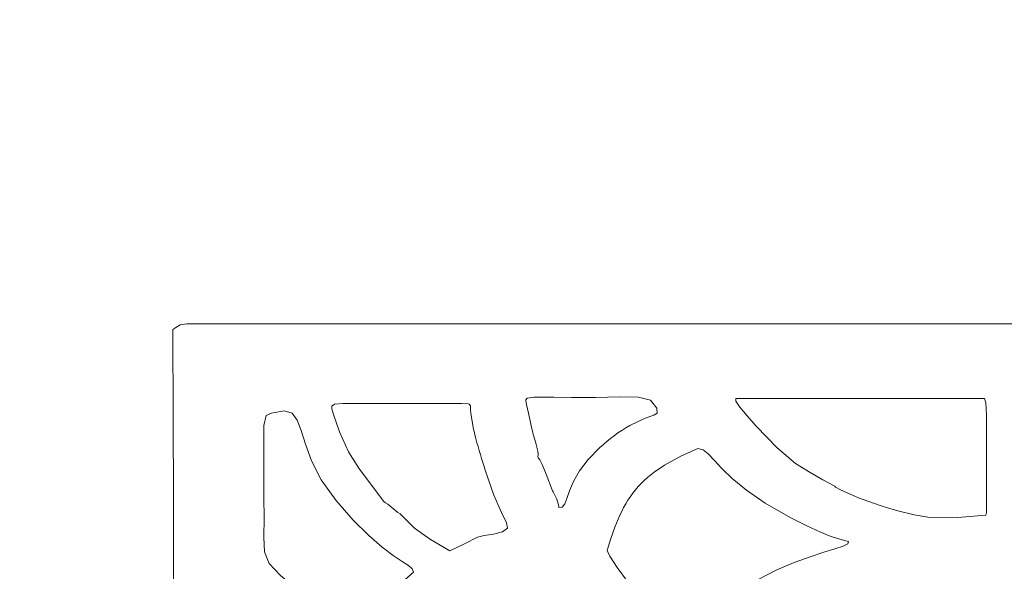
# Model space of a CAD drawing. Header units: millimetres. Extents: x -285 to 176, y -252 to 158.
# Tile 234 of 256: x 1.7 to 13.03, y 65.31 to 71.66. Entities that reach past the tile are written whole.
import ezdxf

# ---------------------------------------------------------------- set-up
doc = ezdxf.new("R2010")
doc.units = ezdxf.units.MM
doc.header["$MEASUREMENT"] = 0
doc.layers.add('Layer 1', color=7, linetype='Continuous')

msp = doc.modelspace()

# ---------------------------------------------------------------- linework, layer by layer
at = {"layer": 'Layer 1', "color": 1, "lineweight": 9}
msp.add_open_spline([(25.7509, 82.7633), (25.7509, 82.7633), (27.8852, 84.8976), (27.8852, 84.8976), (27.8852, 84.8976), (27.8852, 84.8976), (34.9583, 77.8244), (34.9583, 77.8244), (34.9583, 77.8244), (34.9583, 77.8244), (32.824, 75.6936), (32.824, 75.6936), (32.824, 75.6936), (32.824, 75.6936), (42.1833, 66.3344), (42.1833, 66.3344), (42.1833, 66.3344), (42.1833, 66.3344), (44.2505, 68.4017), (44.2505, 68.4017), (44.2505, 68.4017), (44.2505, 68.4017), (51.3202, 61.3285), (51.3202, 61.3285), (51.3202, 61.3285), (51.3202, 61.3285), (49.2529, 59.2613), (49.2529, 59.2613), (49.2529, 59.2613), (49.2529, 59.2613), (57.4973, 51.0203), (57.4973, 51.0203), (57.4973, 51.0203), (57.4973, 51.0203), (49.2918, 42.8147), (49.2918, 42.8147), (49.2918, 42.8147), (49.2918, 42.8147), (51.3202, 40.7828), (51.3202, 40.7828), (51.3202, 40.7828), (51.3202, 40.7828), (44.2505, 33.7096), (44.2505, 33.7096), (44.2505, 33.7096), (44.2505, 33.7096), (42.2185, 35.7416), (42.2185, 35.7416), (42.2185, 35.7416), (42.2185, 35.7416), (32.8593, 26.3824), (32.8593, 26.3824), (32.8593, 26.3824), (32.8593, 26.3824), (34.9583, 24.2869), (34.9583, 24.2869), (34.9583, 24.2869), (34.9583, 24.2869), (27.8852, 17.2137), (27.8852, 17.2137), (27.8852, 17.2137), (27.8852, 17.2137), (25.7897, 19.3127), (25.7897, 19.3127), (25.7897, 19.3127), (25.7897, 19.3127), (24.308, 17.831), (24.308, 17.831), (24.308, 17.831), (24.308, 17.831), (22.5017, 16.5505), (22.5017, 16.5505), (22.5017, 16.5505), (22.5017, 16.5505), (-21.5072, 16.5505), (-21.5072, 16.5505), (-21.5072, 16.5505), (-21.5072, 16.5505), (-21.8036, 16.5505), (-21.8036, 16.5505), (-21.8036, 16.5505), (-21.8036, 16.5505), (-51.2041, 16.5505), (-51.2041, 16.5505), (-51.2041, 16.5505), (-51.2041, 16.5505), (-51.2041, 27.7088), (-51.2041, 27.7088), (-51.2041, 27.7088), (-51.2041, 27.7088), (-54.0933, 27.7088), (-54.0933, 27.7088), (-54.0933, 27.7088), (-54.0933, 27.7088), (-54.0933, 43.0088), (-54.0933, 43.0088), (-54.0933, 43.0088), (-54.0933, 43.0088), (-51.2041, 43.0088), (-51.2041, 43.0088), (-51.2041, 43.0088), (-51.2041, 43.0088), (-51.2041, 59.0919), (-51.2041, 59.0919), (-51.2041, 59.0919), (-51.2041, 59.0919), (-54.0933, 59.0919), (-54.0933, 59.0919), (-54.0933, 59.0919), (-54.0933, 59.0919), (-54.0933, 74.3919), (-54.0933, 74.3919), (-54.0933, 74.3919), (-54.0933, 74.3919), (-51.2039, 74.3919), (-51.2039, 74.3919), (-51.2039, 74.3919), (-51.2039, 74.3919), (-51.2039, 85.5502), (-51.2039, 85.5502), (-51.2039, 85.5502), (-51.2039, 85.5502), (-21.5355, 85.5502), (-21.5355, 85.5502), (-21.5355, 85.5502), (-21.5355, 85.5502), (22.5017, 85.5502), (22.5017, 85.5502), (22.5017, 85.5502), (22.5017, 85.5502), (24.2127, 84.305), (24.2127, 84.305), (24.2127, 84.305), (24.2127, 84.305), (25.7509, 82.7633), (25.7509, 82.7633)], degree=3, knots=[0, 0, 0, 0, 0.0285714, 0.0285714, 0.0285714, 0.0285714, 0.0571429, 0.0571429, 0.0571429, 0.0571429, 0.0857143, 0.0857143, 0.0857143, 0.0857143, 0.1142857, 0.1142857, 0.1142857, 0.1142857, 0.1428571, 0.1428571, 0.1428571, 0.1428571, 0.1714286, 0.1714286, 0.1714286, 0.1714286, 0.2, 0.2, 0.2, 0.2, 0.2285714, 0.2285714, 0.2285714, 0.2285714, 0.2571429, 0.2571429, 0.2571429, 0.2571429, 0.2857143, 0.2857143, 0.2857143, 0.2857143, 0.3142857, 0.3142857, 0.3142857, 0.3142857, 0.3428571, 0.3428571, 0.3428571, 0.3428571, 0.3714286, 0.3714286, 0.3714286, 0.3714286, 0.4, 0.4, 0.4, 0.4, 0.4285714, 0.4285714, 0.4285714, 0.4285714, 0.4571429, 0.4571429, 0.4571429, 0.4571429, 0.4857143, 0.4857143, 0.4857143, 0.4857143, 0.5142857, 0.5142857, 0.5142857, 0.5142857, 0.5428571, 0.5428571, 0.5428571, 0.5428571, 0.5714286, 0.5714286, 0.5714286, 0.5714286, 0.6, 0.6, 0.6, 0.6, 0.6285714, 0.6285714, 0.6285714, 0.6285714, 0.6571429, 0.6571429, 0.6571429, 0.6571429, 0.6857143, 0.6857143, 0.6857143, 0.6857143, 0.7142857, 0.7142857, 0.7142857, 0.7142857, 0.7428571, 0.7428571, 0.7428571, 0.7428571, 0.7714286, 0.7714286, 0.7714286, 0.7714286, 0.8, 0.8, 0.8, 0.8, 0.8285714, 0.8285714, 0.8285714, 0.8285714, 0.8571429, 0.8571429, 0.8571429, 0.8571429, 0.8857143, 0.8857143, 0.8857143, 0.8857143, 0.9142857, 0.9142857, 0.9142857, 0.9142857, 0.9428571, 0.9428571, 0.9428571, 0.9428571, 1, 1, 1, 1], dxfattribs=at)
at = {"layer": 'Layer 1', "color": 3, "lineweight": 9}
for points, knots in [([(3.8364, 68.1618), (3.8364, 68.1618), (3.72, 68.1636), (3.72, 68.1636), (3.72, 68.1636), (3.72, 68.1636), (3.6248, 68.1631), (3.6248, 68.1631), (3.6248, 68.1631), (3.6248, 68.1631), (3.5507, 68.1514), (3.5507, 68.1514), (3.5507, 68.1514), (3.5507, 68.1514), (3.4977, 68.1195), (3.4977, 68.1195), (3.4977, 68.1195), (3.4977, 68.1195), (3.4659, 68.0983), (3.4659, 68.0983), (3.4659, 68.0983), (3.4659, 68.0983), (3.4685, 67.0839), (3.4685, 67.0839), (3.4685, 67.0839), (3.4685, 67.0839), (3.4711, 66.1348), (3.4711, 66.1348), (3.4711, 66.1348), (3.4711, 66.1348), (3.4735, 65.251), (3.4735, 65.251), (3.4735, 65.251), (3.4735, 65.251), (3.4759, 64.4325), (3.4759, 64.4325), (3.4759, 64.4325), (3.4759, 64.4325), (3.4782, 63.6794), (3.4782, 63.6794), (3.4782, 63.6794), (3.4782, 63.6794), (3.4804, 62.9917), (3.4804, 62.9917), (3.4804, 62.9917), (3.4804, 62.9917), (3.4825, 62.3693), (3.4825, 62.3693), (3.4825, 62.3693), (3.4825, 62.3693), (3.4845, 61.8122), (3.4845, 61.8122), (3.4845, 61.8122), (3.4845, 61.8122), (3.4864, 61.3205), (3.4864, 61.3205), (3.4864, 61.3205), (3.4864, 61.3205), (3.4883, 60.8942), (3.4883, 60.8942), (3.4883, 60.8942), (3.4883, 60.8942), (3.4901, 60.5333), (3.4901, 60.5333), (3.4901, 60.5333), (3.4901, 60.5333), (3.4918, 60.2377), (3.4918, 60.2377), (3.4918, 60.2377), (3.4918, 60.2377), (3.4934, 60.0075), (3.4934, 60.0075), (3.4934, 60.0075), (3.4934, 60.0075), (3.4949, 59.8427), (3.4949, 59.8427), (3.4949, 59.8427), (3.4949, 59.8427), (3.4964, 59.7433), (3.4964, 59.7433), (3.4964, 59.7433), (3.4964, 59.7433), (3.4977, 59.7092), (3.4977, 59.7092), (3.4977, 59.7092), (3.4977, 59.7092), (3.5295, 59.6775), (3.5295, 59.6775), (3.5295, 59.6775), (3.5295, 59.6775), (14.1022, 59.6775), (14.1022, 59.6775), (14.1022, 59.6775), (14.1022, 59.6775), (14.1538, 59.6843), (14.1538, 59.6843), (14.1538, 59.6843), (14.1538, 59.6843), (14.2216, 59.69), (14.2216, 59.69), (14.2216, 59.69), (14.2216, 59.69), (14.3283, 59.6948), (14.3283, 59.6948), (14.3283, 59.6948), (14.3283, 59.6948), (14.4963, 59.6988), (14.4963, 59.6988), (14.4963, 59.6988), (14.4963, 59.6988), (14.6104, 59.7005), (14.6104, 59.7005), (14.6104, 59.7005), (14.6104, 59.7005), (14.7483, 59.7021), (14.7483, 59.7021), (14.7483, 59.7021), (14.7483, 59.7021), (14.9128, 59.7034), (14.9128, 59.7034), (14.9128, 59.7034), (14.9128, 59.7034), (15.1068, 59.7046), (15.1068, 59.7046), (15.1068, 59.7046), (15.1068, 59.7046), (15.333, 59.7056), (15.333, 59.7056), (15.333, 59.7056), (15.333, 59.7056), (15.5943, 59.7065), (15.5943, 59.7065), (15.5943, 59.7065), (15.5943, 59.7065), (15.8935, 59.7073), (15.8935, 59.7073), (15.8935, 59.7073), (15.8935, 59.7073), (16.2334, 59.7079), (16.2334, 59.7079), (16.2334, 59.7079), (16.2334, 59.7079), (16.6169, 59.7084), (16.6169, 59.7084), (16.6169, 59.7084), (16.6169, 59.7084), (17.0468, 59.7089), (17.0468, 59.7089), (17.0468, 59.7089), (17.0468, 59.7089), (17.5258, 59.7092), (17.5258, 59.7092), (17.5258, 59.7092), (17.5258, 59.7092), (18.0568, 59.7094), (18.0568, 59.7094), (18.0568, 59.7094), (18.0568, 59.7094), (18.6426, 59.7096), (18.6426, 59.7096), (18.6426, 59.7096), (18.6426, 59.7096), (19.2861, 59.7097), (19.2861, 59.7097), (19.2861, 59.7097), (19.2861, 59.7097), (19.9901, 59.7097), (19.9901, 59.7097), (19.9901, 59.7097), (19.9901, 59.7097), (20.7573, 59.7097), (20.7573, 59.7097), (20.7573, 59.7097), (20.7573, 59.7097), (21.5906, 59.7097), (21.5906, 59.7097), (21.5906, 59.7097), (21.5906, 59.7097), (22.4929, 59.7096), (22.4929, 59.7096), (22.4929, 59.7096), (22.4929, 59.7096), (23.4668, 59.7095), (23.4668, 59.7095), (23.4668, 59.7095), (23.4668, 59.7095), (24.5154, 59.7095), (24.5154, 59.7095), (24.5154, 59.7095), (24.5154, 59.7095), (25.6413, 59.7094), (25.6413, 59.7094), (25.6413, 59.7094), (25.6413, 59.7094), (26.8474, 59.7093), (26.8474, 59.7093), (26.8474, 59.7093), (26.8474, 59.7093), (28.1366, 59.7092), (28.1366, 59.7092), (28.1366, 59.7092), (28.1366, 59.7092), (29.5115, 59.7092), (29.5115, 59.7092), (29.5115, 59.7092), (29.5115, 59.7092), (29.8546, 59.7103), (29.8546, 59.7103), (29.8546, 59.7103), (29.8546, 59.7103), (30.2528, 59.7175), (30.2528, 59.7175), (30.2528, 59.7175), (30.2528, 59.7175), (30.7007, 59.7364), (30.7007, 59.7364), (30.7007, 59.7364), (30.7007, 59.7364), (31.1925, 59.7727), (31.1925, 59.7727), (31.1925, 59.7727), (31.1925, 59.7727), (31.7227, 59.8322), (31.7227, 59.8322), (31.7227, 59.8322), (31.7227, 59.8322), (32.2857, 59.9206), (32.2857, 59.9206), (32.2857, 59.9206), (32.2857, 59.9206), (32.8758, 60.0435), (32.8758, 60.0435), (32.8758, 60.0435), (32.8758, 60.0435), (33.4873, 60.2067), (33.4873, 60.2067), (33.4873, 60.2067), (33.4873, 60.2067), (33.7741, 60.2997), (33.7741, 60.2997), (33.7741, 60.2997), (33.7741, 60.2997), (34.1084, 60.4215), (34.1084, 60.4215), (34.1084, 60.4215), (34.1084, 60.4215), (34.4786, 60.5705), (34.4786, 60.5705), (34.4786, 60.5705), (34.4786, 60.5705), (34.8733, 60.7451), (34.8733, 60.7451), (34.8733, 60.7451), (34.8733, 60.7451), (35.6905, 61.1646), (35.6905, 61.1646), (35.6905, 61.1646), (35.6905, 61.1646), (36.4683, 61.6671), (36.4683, 61.6671), (36.4683, 61.6671), (36.8846, 61.9877), (37.2772, 62.3379), (37.6431, 62.7149), (37.6431, 62.7149), (37.6431, 62.7149), (37.9879, 63.0909), (37.9879, 63.0909), (37.9879, 63.0909), (37.9879, 63.0909), (38.2979, 63.4795), (38.2979, 63.4795), (38.2979, 63.4795), (38.2979, 63.4795), (38.4229, 63.6544), (38.4229, 63.6544), (38.4229, 63.6544), (38.4229, 63.6544), (38.5187, 63.8033), (38.5187, 63.8033), (38.5187, 63.8033), (38.5187, 63.8033), (38.5785, 63.9167), (38.5785, 63.9167), (38.5785, 63.9167), (38.5785, 63.9167), (38.5955, 63.9849), (38.5955, 63.9849), (38.5955, 63.9849), (38.5955, 63.9849), (38.5715, 64.0229), (38.5715, 64.0229), (38.5715, 64.0229), (38.5715, 64.0229), (38.5107, 64.1061), (38.5107, 64.1061), (38.5107, 64.1061), (38.5107, 64.1061), (38.4219, 64.2236), (38.4219, 64.2236), (38.4219, 64.2236), (38.4219, 64.2236), (38.3138, 64.3646), (38.3138, 64.3646), (38.3138, 64.3646), (38.3138, 64.3646), (38.0752, 64.674), (38.0752, 64.674), (38.0752, 64.674), (38.0752, 64.674), (37.8653, 64.948), (37.8653, 64.948), (37.8653, 64.948), (37.8653, 64.948), (37.8448, 64.971), (37.8448, 64.971), (37.8448, 64.971), (37.8448, 64.971), (37.7911, 65.0305), (37.7911, 65.0305), (37.7911, 65.0305), (37.7911, 65.0305), (37.708, 65.1198), (37.708, 65.1198), (37.708, 65.1198), (37.708, 65.1198), (37.5994, 65.2324), (37.5994, 65.2324), (37.5994, 65.2324), (37.5994, 65.2324), (37.3211, 65.5011), (37.3211, 65.5011), (37.3211, 65.5011), (37.3211, 65.5011), (36.9869, 65.7841), (36.9869, 65.7841), (36.9869, 65.7841), (36.9869, 65.7841), (36.9702, 65.8039), (36.9702, 65.8039), (36.9702, 65.8039), (36.9702, 65.8039), (36.9209, 65.8579), (36.9209, 65.8579), (36.9209, 65.8579), (36.9209, 65.8579), (36.821, 65.95), (36.821, 65.95), (36.821, 65.95), (36.821, 65.95), (36.6522, 66.0839), (36.6522, 66.0839), (36.6522, 66.0839), (36.6522, 66.0839), (36.5363, 66.1678), (36.5363, 66.1678), (36.5363, 66.1678), (36.5363, 66.1678), (36.3963, 66.2635), (36.3963, 66.2635), (36.3963, 66.2635), (36.3963, 66.2635), (36.2299, 66.3716), (36.2299, 66.3716), (36.2299, 66.3716), (36.2299, 66.3716), (36.0349, 66.4925), (36.0349, 66.4925), (36.0349, 66.4925), (36.0349, 66.4925), (35.809, 66.6267), (35.809, 66.6267), (35.809, 66.6267), (35.809, 66.6267), (35.55, 66.7747), (35.55, 66.7747), (35.55, 66.7747), (35.55, 66.7747), (35.2555, 66.937), (35.2555, 66.937), (35.2555, 66.937), (35.2555, 66.937), (34.9232, 67.114), (34.9232, 67.114), (34.9232, 67.114), (34.9232, 67.114), (34.6914, 67.2236), (34.6914, 67.2236), (34.6914, 67.2236), (34.6914, 67.2236), (34.389, 67.3462), (34.389, 67.3462), (34.389, 67.3462), (34.389, 67.3462), (34.0379, 67.4745), (34.0379, 67.4745), (34.0379, 67.4745), (34.0379, 67.4745), (33.6602, 67.6009), (33.6602, 67.6009), (33.6602, 67.6009), (33.6602, 67.6009), (33.2779, 67.718), (33.2779, 67.718), (33.2779, 67.718), (33.2779, 67.718), (32.913, 67.8185), (32.913, 67.8185), (32.913, 67.8185), (32.913, 67.8185), (32.5874, 67.8948), (32.5874, 67.8948), (32.5874, 67.8948), (32.5874, 67.8948), (32.3231, 67.9395), (32.3231, 67.9395), (32.3231, 67.9395), (32.3231, 67.9395), (32.1374, 67.9636), (32.1374, 67.9636), (32.1374, 67.9636), (32.1374, 67.9636), (31.9853, 67.9866), (31.9853, 67.9866), (31.9853, 67.9866), (31.9853, 67.9866), (31.8592, 68.0085), (31.8592, 68.0085), (31.8592, 68.0085), (31.8592, 68.0085), (31.7517, 68.0293), (31.7517, 68.0293), (31.7517, 68.0293), (31.7517, 68.0293), (31.5618, 68.0672), (31.5618, 68.0672), (31.5618, 68.0672), (31.5618, 68.0672), (31.3552, 68.0996), (31.3552, 68.0996), (31.3552, 68.0996), (31.3552, 68.0996), (31.2268, 68.1136), (31.2268, 68.1136), (31.2268, 68.1136), (31.2268, 68.1136), (31.0714, 68.1259), (31.0714, 68.1259), (31.0714, 68.1259), (31.0714, 68.1259), (30.8816, 68.1365), (30.8816, 68.1365), (30.8816, 68.1365), (30.8816, 68.1365), (30.6499, 68.1454), (30.6499, 68.1454), (30.6499, 68.1454), (30.6499, 68.1454), (30.3686, 68.1525), (30.3686, 68.1525), (30.3686, 68.1525), (30.3686, 68.1525), (30.0301, 68.1576), (30.0301, 68.1576), (30.0301, 68.1576), (30.0301, 68.1576), (29.6271, 68.1607), (29.6271, 68.1607), (29.6271, 68.1607), (29.6271, 68.1607), (29.1517, 68.1618), (29.1517, 68.1618), (29.1517, 68.1618), (29.1517, 68.1618), (3.8364, 68.1618), (3.8364, 68.1618)], [0, 0, 0, 0, 0.0083333, 0.0083333, 0.0083333, 0.0083333, 0.0166667, 0.0166667, 0.0166667, 0.0166667, 0.025, 0.025, 0.025, 0.025, 0.0333333, 0.0333333, 0.0333333, 0.0333333, 0.0416667, 0.0416667, 0.0416667, 0.0416667, 0.05, 0.05, 0.05, 0.05, 0.0583333, 0.0583333, 0.0583333, 0.0583333, 0.0666667, 0.0666667, 0.0666667, 0.0666667, 0.075, 0.075, 0.075, 0.075, 0.0833333, 0.0833333, 0.0833333, 0.0833333, 0.0916667, 0.0916667, 0.0916667, 0.0916667, 0.1, 0.1, 0.1, 0.1, 0.1083333, 0.1083333, 0.1083333, 0.1083333, 0.1166667, 0.1166667, 0.1166667, 0.1166667, 0.125, 0.125, 0.125, 0.125, 0.1333333, 0.1333333, 0.1333333, 0.1333333, 0.1416667, 0.1416667, 0.1416667, 0.1416667, 0.15, 0.15, 0.15, 0.15, 0.1583333, 0.1583333, 0.1583333, 0.1583333, 0.1666667, 0.1666667, 0.1666667, 0.1666667, 0.175, 0.175, 0.175, 0.175, 0.1833333, 0.1833333, 0.1833333, 0.1833333, 0.1916667, 0.1916667, 0.1916667, 0.1916667, 0.2, 0.2, 0.2, 0.2, 0.2083333, 0.2083333, 0.2083333, 0.2083333, 0.2166667, 0.2166667, 0.2166667, 0.2166667, 0.225, 0.225, 0.225, 0.225, 0.2333333, 0.2333333, 0.2333333, 0.2333333, 0.2416667, 0.2416667, 0.2416667, 0.2416667, 0.25, 0.25, 0.25, 0.25, 0.2583333, 0.2583333, 0.2583333, 0.2583333, 0.2666667, 0.2666667, 0.2666667, 0.2666667, 0.275, 0.275, 0.275, 0.275, 0.2833333, 0.2833333, 0.2833333, 0.2833333, 0.2916667, 0.2916667, 0.2916667, 0.2916667, 0.3, 0.3, 0.3, 0.3, 0.3083333, 0.3083333, 0.3083333, 0.3083333, 0.3166667, 0.3166667, 0.3166667, 0.3166667, 0.325, 0.325, 0.325, 0.325, 0.3333333, 0.3333333, 0.3333333, 0.3333333, 0.3416667, 0.3416667, 0.3416667, 0.3416667, 0.35, 0.35, 0.35, 0.35, 0.3583333, 0.3583333, 0.3583333, 0.3583333, 0.3666667, 0.3666667, 0.3666667, 0.3666667, 0.375, 0.375, 0.375, 0.375, 0.3833333, 0.3833333, 0.3833333, 0.3833333, 0.3916667, 0.3916667, 0.3916667, 0.3916667, 0.4, 0.4, 0.4, 0.4, 0.4083333, 0.4083333, 0.4083333, 0.4083333, 0.4166667, 0.4166667, 0.4166667, 0.4166667, 0.425, 0.425, 0.425, 0.425, 0.4333333, 0.4333333, 0.4333333, 0.4333333, 0.4416667, 0.4416667, 0.4416667, 0.4416667, 0.45, 0.45, 0.45, 0.45, 0.4583333, 0.4583333, 0.4583333, 0.4583333, 0.4666667, 0.4666667, 0.4666667, 0.4666667, 0.475, 0.475, 0.475, 0.475, 0.4833333, 0.4833333, 0.4833333, 0.4833333, 0.4916667, 0.4916667, 0.4916667, 0.4916667, 0.5, 0.5, 0.5, 0.5, 0.5083333, 0.5083333, 0.5083333, 0.5083333, 0.5166667, 0.5166667, 0.5166667, 0.5166667, 0.525, 0.525, 0.525, 0.525, 0.5333333, 0.5333333, 0.5333333, 0.5333333, 0.5416667, 0.5416667, 0.5416667, 0.5416667, 0.55, 0.55, 0.55, 0.55, 0.5583333, 0.5583333, 0.5583333, 0.5583333, 0.5666667, 0.5666667, 0.5666667, 0.5666667, 0.575, 0.575, 0.575, 0.575, 0.5833333, 0.5833333, 0.5833333, 0.5833333, 0.5916667, 0.5916667, 0.5916667, 0.5916667, 0.6, 0.6, 0.6, 0.6, 0.6083333, 0.6083333, 0.6083333, 0.6083333, 0.6166667, 0.6166667, 0.6166667, 0.6166667, 0.625, 0.625, 0.625, 0.625, 0.6333333, 0.6333333, 0.6333333, 0.6333333, 0.6416667, 0.6416667, 0.6416667, 0.6416667, 0.65, 0.65, 0.65, 0.65, 0.6583333, 0.6583333, 0.6583333, 0.6583333, 0.6666667, 0.6666667, 0.6666667, 0.6666667, 0.675, 0.675, 0.675, 0.675, 0.6833333, 0.6833333, 0.6833333, 0.6833333, 0.6916667, 0.6916667, 0.6916667, 0.6916667, 0.7, 0.7, 0.7, 0.7, 0.7083333, 0.7083333, 0.7083333, 0.7083333, 0.7166667, 0.7166667, 0.7166667, 0.7166667, 0.725, 0.725, 0.725, 0.725, 0.7333333, 0.7333333, 0.7333333, 0.7333333, 0.7416667, 0.7416667, 0.7416667, 0.7416667, 0.75, 0.75, 0.75, 0.75, 0.7583333, 0.7583333, 0.7583333, 0.7583333, 0.7666667, 0.7666667, 0.7666667, 0.7666667, 0.775, 0.775, 0.775, 0.775, 0.7833333, 0.7833333, 0.7833333, 0.7833333, 0.7916667, 0.7916667, 0.7916667, 0.7916667, 0.8, 0.8, 0.8, 0.8, 0.8083333, 0.8083333, 0.8083333, 0.8083333, 0.8166667, 0.8166667, 0.8166667, 0.8166667, 0.825, 0.825, 0.825, 0.825, 0.8333333, 0.8333333, 0.8333333, 0.8333333, 0.8416667, 0.8416667, 0.8416667, 0.8416667, 0.85, 0.85, 0.85, 0.85, 0.8583333, 0.8583333, 0.8583333, 0.8583333, 0.8666667, 0.8666667, 0.8666667, 0.8666667, 0.875, 0.875, 0.875, 0.875, 0.8833333, 0.8833333, 0.8833333, 0.8833333, 0.8916667, 0.8916667, 0.8916667, 0.8916667, 0.9, 0.9, 0.9, 0.9, 0.9083333, 0.9083333, 0.9083333, 0.9083333, 0.9166667, 0.9166667, 0.9166667, 0.9166667, 0.925, 0.925, 0.925, 0.925, 0.9333333, 0.9333333, 0.9333333, 0.9333333, 0.9416667, 0.9416667, 0.9416667, 0.9416667, 0.95, 0.95, 0.95, 0.95, 0.9583333, 0.9583333, 0.9583333, 0.9583333, 0.9666667, 0.9666667, 0.9666667, 0.9666667, 0.975, 0.975, 0.975, 0.975, 0.9833333, 0.9833333, 0.9833333, 0.9833333, 1, 1, 1, 1]), ([(7.5264, 67.2869), (7.5264, 67.2869), (7.5266, 67.2762), (7.5266, 67.2762), (7.5266, 67.2762), (7.5266, 67.2762), (7.5353, 67.2331), (7.5353, 67.2331), (7.5353, 67.2331), (7.5353, 67.2331), (7.5572, 67.1331), (7.5572, 67.1331), (7.5572, 67.1331), (7.5572, 67.1331), (7.597, 66.9517), (7.597, 66.9517), (7.597, 66.9517), (7.6104, 66.896), (7.6257, 66.8407), (7.6429, 66.786), (7.6429, 66.786), (7.6429, 66.786), (7.6661, 66.6946), (7.6661, 66.6946), (7.6661, 66.6946), (7.6661, 66.6946), (7.6698, 66.6528), (7.6698, 66.6528), (7.6698, 66.6528), (7.6698, 66.6528), (7.6662, 66.6361), (7.6662, 66.6361), (7.6662, 66.6361), (7.6662, 66.6361), (7.6676, 66.6202), (7.6676, 66.6202), (7.6676, 66.6202), (7.6676, 66.6202), (7.6721, 66.6167), (7.6721, 66.6167), (7.6721, 66.6167), (7.6721, 66.6167), (7.6874, 66.5977), (7.6874, 66.5977), (7.6874, 66.5977), (7.6874, 66.5977), (7.7167, 66.5423), (7.7167, 66.5423), (7.7167, 66.5423), (7.7167, 66.5423), (7.7629, 66.4296), (7.7629, 66.4296), (7.7629, 66.4296), (7.7629, 66.4296), (7.8334, 66.2392), (7.8334, 66.2392), (7.8334, 66.2392), (7.8334, 66.2392), (7.8409, 66.2286), (7.8409, 66.2286), (7.8409, 66.2286), (7.8409, 66.2286), (7.8827, 66.1439), (7.8827, 66.1439), (7.8827, 66.1439), (7.8827, 66.1439), (7.9084, 66.0632), (7.9084, 66.0632), (7.9084, 66.0632), (7.9084, 66.0632), (7.9075, 66.0486), (7.9075, 66.0486), (7.9075, 66.0486), (7.9075, 66.0486), (7.9468, 66.052), (7.9468, 66.052), (7.9468, 66.052), (7.9468, 66.052), (7.9749, 66.0882), (7.9749, 66.0882), (7.9749, 66.0882), (7.9749, 66.0882), (8.0004, 66.1525), (8.0004, 66.1525), (8.0004, 66.1525), (8.0004, 66.1525), (8.0314, 66.2405), (8.0314, 66.2405), (8.0314, 66.2405), (8.0314, 66.2405), (8.0766, 66.3474), (8.0766, 66.3474), (8.0766, 66.3474), (8.0766, 66.3474), (8.1441, 66.4688), (8.1441, 66.4688), (8.1441, 66.4688), (8.1441, 66.4688), (8.2426, 66.6001), (8.2426, 66.6001), (8.2426, 66.6001), (8.2426, 66.6001), (8.3802, 66.7366), (8.3802, 66.7366), (8.3802, 66.7366), (8.4838, 66.8346), (8.5987, 66.9199), (8.7224, 66.9906), (8.7224, 66.9906), (8.7224, 66.9906), (8.8989, 67.0756), (8.8989, 67.0756), (8.8989, 67.0756), (8.8989, 67.0756), (8.9993, 67.1096), (8.9993, 67.1096), (8.9993, 67.1096), (8.9993, 67.1096), (9.0389, 67.1344), (9.0389, 67.1344), (9.0389, 67.1344), (9.0389, 67.1344), (9.0328, 67.1917), (9.0328, 67.1917), (9.0328, 67.1917), (9.0328, 67.1917), (8.9623, 67.2839), (8.9623, 67.2839), (8.9623, 67.2839), (8.9623, 67.2839), (8.8229, 67.3182), (8.8229, 67.3182), (8.8229, 67.3182), (8.8229, 67.3182), (8.6122, 67.3201), (8.6122, 67.3201), (8.6122, 67.3201), (8.6122, 67.3201), (8.3272, 67.3151), (8.3272, 67.3151), (8.3272, 67.3151), (8.3272, 67.3151), (8.0518, 67.3155), (8.0518, 67.3155), (8.0518, 67.3155), (8.0518, 67.3155), (7.8499, 67.3162), (7.8499, 67.3162), (7.8499, 67.3162), (7.8499, 67.3162), (7.7099, 67.3164), (7.7099, 67.3164), (7.7099, 67.3164), (7.7099, 67.3164), (7.6199, 67.3156), (7.6199, 67.3156), (7.6199, 67.3156), (7.6199, 67.3156), (7.5434, 67.3077), (7.5434, 67.3077), (7.5434, 67.3077), (7.5434, 67.3077), (7.5264, 67.2869), (7.5264, 67.2869)], [0, 0, 0, 0, 0.0238095, 0.0238095, 0.0238095, 0.0238095, 0.047619, 0.047619, 0.047619, 0.047619, 0.0714286, 0.0714286, 0.0714286, 0.0714286, 0.0952381, 0.0952381, 0.0952381, 0.0952381, 0.1190476, 0.1190476, 0.1190476, 0.1190476, 0.1428571, 0.1428571, 0.1428571, 0.1428571, 0.1666667, 0.1666667, 0.1666667, 0.1666667, 0.1904762, 0.1904762, 0.1904762, 0.1904762, 0.2142857, 0.2142857, 0.2142857, 0.2142857, 0.2380952, 0.2380952, 0.2380952, 0.2380952, 0.2619048, 0.2619048, 0.2619048, 0.2619048, 0.2857143, 0.2857143, 0.2857143, 0.2857143, 0.3095238, 0.3095238, 0.3095238, 0.3095238, 0.3333333, 0.3333333, 0.3333333, 0.3333333, 0.3571429, 0.3571429, 0.3571429, 0.3571429, 0.3809524, 0.3809524, 0.3809524, 0.3809524, 0.4047619, 0.4047619, 0.4047619, 0.4047619, 0.4285714, 0.4285714, 0.4285714, 0.4285714, 0.452381, 0.452381, 0.452381, 0.452381, 0.4761905, 0.4761905, 0.4761905, 0.4761905, 0.5, 0.5, 0.5, 0.5, 0.5238095, 0.5238095, 0.5238095, 0.5238095, 0.547619, 0.547619, 0.547619, 0.547619, 0.5714286, 0.5714286, 0.5714286, 0.5714286, 0.5952381, 0.5952381, 0.5952381, 0.5952381, 0.6190476, 0.6190476, 0.6190476, 0.6190476, 0.6428571, 0.6428571, 0.6428571, 0.6428571, 0.6666667, 0.6666667, 0.6666667, 0.6666667, 0.6904762, 0.6904762, 0.6904762, 0.6904762, 0.7142857, 0.7142857, 0.7142857, 0.7142857, 0.7380952, 0.7380952, 0.7380952, 0.7380952, 0.7619048, 0.7619048, 0.7619048, 0.7619048, 0.7857143, 0.7857143, 0.7857143, 0.7857143, 0.8095238, 0.8095238, 0.8095238, 0.8095238, 0.8333333, 0.8333333, 0.8333333, 0.8333333, 0.8571429, 0.8571429, 0.8571429, 0.8571429, 0.8809524, 0.8809524, 0.8809524, 0.8809524, 0.9047619, 0.9047619, 0.9047619, 0.9047619, 0.9285714, 0.9285714, 0.9285714, 0.9285714, 0.952381, 0.952381, 0.952381, 0.952381, 1, 1, 1, 1]), ([(5.2933, 67.2128), (5.2933, 67.2128), (5.2961, 67.184), (5.2961, 67.184), (5.2961, 67.184), (5.2961, 67.184), (5.3136, 67.1194), (5.3136, 67.1194), (5.3136, 67.1194), (5.3136, 67.1194), (5.3435, 67.0283), (5.3435, 67.0283), (5.3435, 67.0283), (5.3435, 67.0283), (5.3837, 66.92), (5.3837, 66.92), (5.3837, 66.92), (5.3837, 66.92), (5.4863, 66.689), (5.4863, 66.689), (5.4863, 66.689), (5.4863, 66.689), (5.6038, 66.5002), (5.6038, 66.5002), (5.6038, 66.5002), (5.6038, 66.5002), (5.8895, 66.1192), (5.8895, 66.1192), (5.8895, 66.1192), (5.9221, 66.0969), (5.9539, 66.0734), (5.9847, 66.0487), (5.9847, 66.0487), (6.0134, 66.0202), (6.0454, 65.9954), (6.0801, 65.9746), (6.0801, 65.9746), (6.0801, 65.9746), (6.0821, 65.9735), (6.0821, 65.9735), (6.0821, 65.9735), (6.0821, 65.9735), (6.0968, 65.9578), (6.0968, 65.9578), (6.0968, 65.9578), (6.0968, 65.9578), (6.1445, 65.9091), (6.1445, 65.9091), (6.1445, 65.9091), (6.1445, 65.9091), (6.2458, 65.8088), (6.2458, 65.8088), (6.2458, 65.8088), (6.2458, 65.8088), (6.4315, 65.6769), (6.4315, 65.6769), (6.4315, 65.6769), (6.4315, 65.6769), (6.6515, 65.5477), (6.6515, 65.5477), (6.6515, 65.5477), (6.6515, 65.5477), (6.8209, 65.6271), (6.8209, 65.6271), (6.8209, 65.6271), (6.8209, 65.6271), (6.969, 65.7065), (6.969, 65.7065), (6.969, 65.7065), (6.969, 65.7065), (7.0484, 65.7235), (7.0484, 65.7235), (7.0484, 65.7235), (7.0484, 65.7235), (7.1565, 65.7418), (7.1565, 65.7418), (7.1565, 65.7418), (7.1565, 65.7418), (7.2573, 65.768), (7.2573, 65.768), (7.2573, 65.768), (7.2573, 65.768), (7.3148, 65.8088), (7.3148, 65.8088), (7.3148, 65.8088), (7.3148, 65.8088), (7.3039, 65.8688), (7.3039, 65.8688), (7.3039, 65.8688), (7.3039, 65.8688), (7.246, 65.99), (7.246, 65.99), (7.246, 65.99), (7.246, 65.99), (7.159, 66.1873), (7.159, 66.1873), (7.159, 66.1873), (7.159, 66.1873), (7.0607, 66.4755), (7.0607, 66.4755), (7.0607, 66.4755), (7.0225, 66.5961), (6.986, 66.7172), (6.9514, 66.8389), (6.9514, 66.8389), (6.9514, 66.8389), (6.9223, 66.9682), (6.9223, 66.9682), (6.9223, 66.9682), (6.9223, 66.9682), (6.9046, 67.0634), (6.9046, 67.0634), (6.9046, 67.0634), (6.9046, 67.0634), (6.8952, 67.1303), (6.8952, 67.1303), (6.8952, 67.1303), (6.8952, 67.1303), (6.8915, 67.1745), (6.8915, 67.1745), (6.8915, 67.1745), (6.8915, 67.1745), (6.8889, 67.2174), (6.8889, 67.2174), (6.8889, 67.2174), (6.8889, 67.2174), (6.8738, 67.2375), (6.8738, 67.2375), (6.8738, 67.2375), (6.8738, 67.2375), (6.8617, 67.2416), (6.8617, 67.2416), (6.8617, 67.2416), (6.8617, 67.2416), (6.7851, 67.2437), (6.7851, 67.2437), (6.7851, 67.2437), (6.7851, 67.2437), (6.6938, 67.2442), (6.6938, 67.2442), (6.6938, 67.2442), (6.6938, 67.2442), (6.5518, 67.2445), (6.5518, 67.2445), (6.5518, 67.2445), (6.5518, 67.2445), (6.3475, 67.2446), (6.3475, 67.2446), (6.3475, 67.2446), (6.3475, 67.2446), (6.0694, 67.2446), (6.0694, 67.2446), (6.0694, 67.2446), (6.0694, 67.2446), (5.8296, 67.245), (5.8296, 67.245), (5.8296, 67.245), (5.8296, 67.245), (5.647, 67.2456), (5.647, 67.2456), (5.647, 67.2456), (5.647, 67.2456), (5.5135, 67.2457), (5.5135, 67.2457), (5.5135, 67.2457), (5.5135, 67.2457), (5.4208, 67.2446), (5.4208, 67.2446), (5.4208, 67.2446), (5.4208, 67.2446), (5.3248, 67.2357), (5.3248, 67.2357), (5.3248, 67.2357), (5.3248, 67.2357), (5.2933, 67.2128), (5.2933, 67.2128)], [0, 0, 0, 0, 0.0222222, 0.0222222, 0.0222222, 0.0222222, 0.0444444, 0.0444444, 0.0444444, 0.0444444, 0.0666667, 0.0666667, 0.0666667, 0.0666667, 0.0888889, 0.0888889, 0.0888889, 0.0888889, 0.1111111, 0.1111111, 0.1111111, 0.1111111, 0.1333333, 0.1333333, 0.1333333, 0.1333333, 0.1555556, 0.1555556, 0.1555556, 0.1555556, 0.1777778, 0.1777778, 0.1777778, 0.1777778, 0.2, 0.2, 0.2, 0.2, 0.2222222, 0.2222222, 0.2222222, 0.2222222, 0.2444444, 0.2444444, 0.2444444, 0.2444444, 0.2666667, 0.2666667, 0.2666667, 0.2666667, 0.2888889, 0.2888889, 0.2888889, 0.2888889, 0.3111111, 0.3111111, 0.3111111, 0.3111111, 0.3333333, 0.3333333, 0.3333333, 0.3333333, 0.3555556, 0.3555556, 0.3555556, 0.3555556, 0.3777778, 0.3777778, 0.3777778, 0.3777778, 0.4, 0.4, 0.4, 0.4, 0.4222222, 0.4222222, 0.4222222, 0.4222222, 0.4444444, 0.4444444, 0.4444444, 0.4444444, 0.4666667, 0.4666667, 0.4666667, 0.4666667, 0.4888889, 0.4888889, 0.4888889, 0.4888889, 0.5111111, 0.5111111, 0.5111111, 0.5111111, 0.5333333, 0.5333333, 0.5333333, 0.5333333, 0.5555556, 0.5555556, 0.5555556, 0.5555556, 0.5777778, 0.5777778, 0.5777778, 0.5777778, 0.6, 0.6, 0.6, 0.6, 0.6222222, 0.6222222, 0.6222222, 0.6222222, 0.6444444, 0.6444444, 0.6444444, 0.6444444, 0.6666667, 0.6666667, 0.6666667, 0.6666667, 0.6888889, 0.6888889, 0.6888889, 0.6888889, 0.7111111, 0.7111111, 0.7111111, 0.7111111, 0.7333333, 0.7333333, 0.7333333, 0.7333333, 0.7555556, 0.7555556, 0.7555556, 0.7555556, 0.7777778, 0.7777778, 0.7777778, 0.7777778, 0.8, 0.8, 0.8, 0.8, 0.8222222, 0.8222222, 0.8222222, 0.8222222, 0.8444444, 0.8444444, 0.8444444, 0.8444444, 0.8666667, 0.8666667, 0.8666667, 0.8666667, 0.8888889, 0.8888889, 0.8888889, 0.8888889, 0.9111111, 0.9111111, 0.9111111, 0.9111111, 0.9333333, 0.9333333, 0.9333333, 0.9333333, 0.9555556, 0.9555556, 0.9555556, 0.9555556, 1, 1, 1, 1]), ([(9.9429, 67.3011), (9.9429, 67.3011), (9.9441, 67.2733), (9.9441, 67.2733), (9.9441, 67.2733), (9.9441, 67.2733), (9.9909, 67.2031), (9.9909, 67.2031), (9.9909, 67.2031), (9.9909, 67.2031), (10.0726, 67.1023), (10.0726, 67.1023), (10.0726, 67.1023), (10.0726, 67.1023), (10.1784, 66.9827), (10.1784, 66.9827), (10.1784, 66.9827), (10.1784, 66.9827), (10.4202, 66.7345), (10.4202, 66.7345), (10.4202, 66.7345), (10.4202, 66.7345), (10.6308, 66.5532), (10.6308, 66.5532), (10.6308, 66.5532), (10.6308, 66.5532), (10.6806, 66.5228), (10.6806, 66.5228), (10.6806, 66.5228), (10.6806, 66.5228), (10.7984, 66.4504), (10.7984, 66.4504), (10.7984, 66.4504), (10.7984, 66.4504), (10.9454, 66.3642), (10.9454, 66.3642), (10.9454, 66.3642), (10.9454, 66.3642), (11.0824, 66.2921), (11.0824, 66.2921), (11.0824, 66.2921), (11.0824, 66.2921), (11.0917, 66.2824), (11.0917, 66.2824), (11.0917, 66.2824), (11.0917, 66.2824), (11.1565, 66.2463), (11.1565, 66.2463), (11.1565, 66.2463), (11.1565, 66.2463), (11.3223, 66.1722), (11.3223, 66.1722), (11.3223, 66.1722), (11.4083, 66.1377), (11.4953, 66.1059), (11.5833, 66.0769), (11.5833, 66.0769), (11.5833, 66.0769), (11.6504, 66.0559), (11.6504, 66.0559), (11.6504, 66.0559), (11.6504, 66.0559), (11.807, 66.009), (11.807, 66.009), (11.807, 66.009), (11.807, 66.009), (11.9946, 65.9608), (11.9946, 65.9608), (11.9946, 65.9608), (11.9946, 65.9608), (12.1548, 65.9358), (12.1548, 65.9358), (12.1548, 65.9358), (12.1548, 65.9358), (12.4975, 65.9323), (12.4975, 65.9323), (12.4975, 65.9323), (12.4975, 65.9323), (12.8215, 65.9605), (12.8215, 65.9605), (12.8215, 65.9605), (12.8215, 65.9605), (12.8272, 65.9885), (12.8272, 65.9885), (12.8272, 65.9885), (12.8272, 65.9885), (12.8291, 66.0813), (12.8291, 66.0813), (12.8291, 66.0813), (12.8291, 66.0813), (12.8292, 66.1661), (12.8292, 66.1661), (12.8292, 66.1661), (12.8292, 66.1661), (12.829, 66.284), (12.829, 66.284), (12.829, 66.284), (12.829, 66.284), (12.8288, 66.4405), (12.8288, 66.4405), (12.8288, 66.4405), (12.8288, 66.4405), (12.8286, 66.6414), (12.8286, 66.6414), (12.8286, 66.6414), (12.8286, 66.6414), (12.8298, 66.9062), (12.8298, 66.9062), (12.8298, 66.9062), (12.8298, 66.9062), (12.8295, 67.1141), (12.8295, 67.1141), (12.8295, 67.1141), (12.8295, 67.1141), (12.8227, 67.2506), (12.8227, 67.2506), (12.8227, 67.2506), (12.8227, 67.2506), (12.804, 67.3011), (12.804, 67.3011), (12.804, 67.3011), (12.804, 67.3011), (9.9429, 67.3011), (9.9429, 67.3011), (9.9429, 67.3011), (9.9429, 67.3011), (9.9429, 67.3011), (9.9429, 67.3011)], [0, 0, 0, 0, 0.030303, 0.030303, 0.030303, 0.030303, 0.0606061, 0.0606061, 0.0606061, 0.0606061, 0.0909091, 0.0909091, 0.0909091, 0.0909091, 0.1212121, 0.1212121, 0.1212121, 0.1212121, 0.1515152, 0.1515152, 0.1515152, 0.1515152, 0.1818182, 0.1818182, 0.1818182, 0.1818182, 0.2121212, 0.2121212, 0.2121212, 0.2121212, 0.2424242, 0.2424242, 0.2424242, 0.2424242, 0.2727273, 0.2727273, 0.2727273, 0.2727273, 0.3030303, 0.3030303, 0.3030303, 0.3030303, 0.3333333, 0.3333333, 0.3333333, 0.3333333, 0.3636364, 0.3636364, 0.3636364, 0.3636364, 0.3939394, 0.3939394, 0.3939394, 0.3939394, 0.4242424, 0.4242424, 0.4242424, 0.4242424, 0.4545455, 0.4545455, 0.4545455, 0.4545455, 0.4848485, 0.4848485, 0.4848485, 0.4848485, 0.5151515, 0.5151515, 0.5151515, 0.5151515, 0.5454545, 0.5454545, 0.5454545, 0.5454545, 0.5757576, 0.5757576, 0.5757576, 0.5757576, 0.6060606, 0.6060606, 0.6060606, 0.6060606, 0.6363636, 0.6363636, 0.6363636, 0.6363636, 0.6666667, 0.6666667, 0.6666667, 0.6666667, 0.6969697, 0.6969697, 0.6969697, 0.6969697, 0.7272727, 0.7272727, 0.7272727, 0.7272727, 0.7575758, 0.7575758, 0.7575758, 0.7575758, 0.7878788, 0.7878788, 0.7878788, 0.7878788, 0.8181818, 0.8181818, 0.8181818, 0.8181818, 0.8484848, 0.8484848, 0.8484848, 0.8484848, 0.8787879, 0.8787879, 0.8787879, 0.8787879, 0.9090909, 0.9090909, 0.9090909, 0.9090909, 0.9393939, 0.9393939, 0.9393939, 0.9393939, 1, 1, 1, 1]), ([(5.8472, 64.7187), (5.8472, 64.7187), (5.9054, 64.8602), (5.9054, 64.8602), (5.9054, 64.8602), (5.9054, 64.8602), (5.9953, 65.0679), (5.9953, 65.0679), (5.9953, 65.0679), (5.9953, 65.0679), (6.1351, 65.2126), (6.1351, 65.2126), (6.1351, 65.2126), (6.1351, 65.2126), (6.2352, 65.3043), (6.2352, 65.3043), (6.2352, 65.3043), (6.2352, 65.3043), (6.2202, 65.3398), (6.2202, 65.3398), (6.2202, 65.3398), (6.2202, 65.3398), (6.1756, 65.3777), (6.1756, 65.3777), (6.1756, 65.3777), (6.1756, 65.3777), (6.1024, 65.4266), (6.1024, 65.4266), (6.1024, 65.4266), (6.1024, 65.4266), (6.0015, 65.4948), (6.0015, 65.4948), (6.0015, 65.4948), (6.0015, 65.4948), (5.8738, 65.5908), (5.8738, 65.5908), (5.8738, 65.5908), (5.8738, 65.5908), (5.7203, 65.723), (5.7203, 65.723), (5.7203, 65.723), (5.7203, 65.723), (5.5417, 65.8999), (5.5417, 65.8999), (5.5417, 65.8999), (5.5417, 65.8999), (5.3391, 66.1298), (5.3391, 66.1298), (5.3391, 66.1298), (5.3391, 66.1298), (5.1706, 66.3674), (5.1706, 66.3674), (5.1706, 66.3674), (5.1706, 66.3674), (5.0603, 66.5845), (5.0603, 66.5845), (5.0603, 66.5845), (5.0603, 66.5845), (4.9899, 66.7751), (4.9899, 66.7751), (4.9899, 66.7751), (4.9899, 66.7751), (4.9414, 66.9337), (4.9414, 66.9337), (4.9414, 66.9337), (4.9414, 66.9337), (4.8966, 67.0544), (4.8966, 67.0544), (4.8966, 67.0544), (4.8966, 67.0544), (4.8372, 67.1314), (4.8372, 67.1314), (4.8372, 67.1314), (4.8372, 67.1314), (4.745, 67.1591), (4.745, 67.1591), (4.745, 67.1591), (4.745, 67.1591), (4.6019, 67.1317), (4.6019, 67.1317), (4.6019, 67.1317), (4.6019, 67.1317), (4.5375, 67.105), (4.5375, 67.105), (4.5375, 67.105), (4.5375, 67.105), (4.5128, 66.9897), (4.5128, 66.9897), (4.5128, 66.9897), (4.5128, 66.9897), (4.51, 66.855), (4.51, 66.855), (4.51, 66.855), (4.51, 66.855), (4.5106, 66.6455), (4.5106, 66.6455), (4.5106, 66.6455), (4.5106, 66.6455), (4.5116, 66.5073), (4.5116, 66.5073), (4.5116, 66.5073), (4.5116, 66.5073), (4.5126, 66.3438), (4.5126, 66.3438), (4.5126, 66.3438), (4.5126, 66.3438), (4.5134, 66.1528), (4.5134, 66.1528), (4.5134, 66.1528), (4.5134, 66.1528), (4.5137, 65.9322), (4.5137, 65.9322), (4.5137, 65.9322), (4.5137, 65.9322), (4.5103, 65.7025), (4.5103, 65.7025), (4.5103, 65.7025), (4.5103, 65.7025), (4.5203, 65.5367), (4.5203, 65.5367), (4.5203, 65.5367), (4.5203, 65.5367), (4.5747, 65.4019), (4.5747, 65.4019), (4.5747, 65.4019), (4.5747, 65.4019), (4.7042, 65.2655), (4.7042, 65.2655), (4.7042, 65.2655), (4.7042, 65.2655), (4.7478, 65.2252), (4.7478, 65.2252), (4.7478, 65.2252), (4.7478, 65.2252), (4.8065, 65.168), (4.8065, 65.168), (4.8065, 65.168), (4.8065, 65.168), (4.8917, 65.0943), (4.8917, 65.0943), (4.8917, 65.0943), (4.8917, 65.0943), (5.0146, 65.0044), (5.0146, 65.0044), (5.0146, 65.0044), (5.0146, 65.0044), (5.2782, 64.8621), (5.2782, 64.8621), (5.2782, 64.8621), (5.2782, 64.8621), (5.5407, 64.7703), (5.5407, 64.7703), (5.5407, 64.7703), (5.5407, 64.7703), (5.6548, 64.7418), (5.6548, 64.7418), (5.6548, 64.7418), (5.6548, 64.7418), (5.7484, 64.7241), (5.7484, 64.7241), (5.7484, 64.7241), (5.7484, 64.7241), (5.8148, 64.7166), (5.8148, 64.7166), (5.8148, 64.7166), (5.8148, 64.7166), (5.8472, 64.7187), (5.8472, 64.7187)], [0, 0, 0, 0, 0.0232558, 0.0232558, 0.0232558, 0.0232558, 0.0465116, 0.0465116, 0.0465116, 0.0465116, 0.0697674, 0.0697674, 0.0697674, 0.0697674, 0.0930233, 0.0930233, 0.0930233, 0.0930233, 0.1162791, 0.1162791, 0.1162791, 0.1162791, 0.1395349, 0.1395349, 0.1395349, 0.1395349, 0.1627907, 0.1627907, 0.1627907, 0.1627907, 0.1860465, 0.1860465, 0.1860465, 0.1860465, 0.2093023, 0.2093023, 0.2093023, 0.2093023, 0.2325581, 0.2325581, 0.2325581, 0.2325581, 0.255814, 0.255814, 0.255814, 0.255814, 0.2790698, 0.2790698, 0.2790698, 0.2790698, 0.3023256, 0.3023256, 0.3023256, 0.3023256, 0.3255814, 0.3255814, 0.3255814, 0.3255814, 0.3488372, 0.3488372, 0.3488372, 0.3488372, 0.372093, 0.372093, 0.372093, 0.372093, 0.3953488, 0.3953488, 0.3953488, 0.3953488, 0.4186047, 0.4186047, 0.4186047, 0.4186047, 0.4418605, 0.4418605, 0.4418605, 0.4418605, 0.4651163, 0.4651163, 0.4651163, 0.4651163, 0.4883721, 0.4883721, 0.4883721, 0.4883721, 0.5116279, 0.5116279, 0.5116279, 0.5116279, 0.5348837, 0.5348837, 0.5348837, 0.5348837, 0.5581395, 0.5581395, 0.5581395, 0.5581395, 0.5813953, 0.5813953, 0.5813953, 0.5813953, 0.6046512, 0.6046512, 0.6046512, 0.6046512, 0.627907, 0.627907, 0.627907, 0.627907, 0.6511628, 0.6511628, 0.6511628, 0.6511628, 0.6744186, 0.6744186, 0.6744186, 0.6744186, 0.6976744, 0.6976744, 0.6976744, 0.6976744, 0.7209302, 0.7209302, 0.7209302, 0.7209302, 0.744186, 0.744186, 0.744186, 0.744186, 0.7674419, 0.7674419, 0.7674419, 0.7674419, 0.7906977, 0.7906977, 0.7906977, 0.7906977, 0.8139535, 0.8139535, 0.8139535, 0.8139535, 0.8372093, 0.8372093, 0.8372093, 0.8372093, 0.8604651, 0.8604651, 0.8604651, 0.8604651, 0.8837209, 0.8837209, 0.8837209, 0.8837209, 0.9069767, 0.9069767, 0.9069767, 0.9069767, 0.9302326, 0.9302326, 0.9302326, 0.9302326, 0.9534884, 0.9534884, 0.9534884, 0.9534884, 1, 1, 1, 1]), ([(9.5054, 66.726), (9.5054, 66.726), (9.3123, 66.6374), (9.3123, 66.6374), (9.3123, 66.6374), (9.3123, 66.6374), (9.1244, 66.5355), (9.1244, 66.5355), (9.1244, 66.5355), (9.012, 66.4681), (8.9099, 66.3849), (8.821, 66.2885), (8.821, 66.2885), (8.7342, 66.1893), (8.6629, 66.0775), (8.6094, 65.9569), (8.6094, 65.9569), (8.6094, 65.9569), (8.5496, 65.8211), (8.5496, 65.8211), (8.5496, 65.8211), (8.5496, 65.8211), (8.504, 65.6906), (8.504, 65.6906), (8.504, 65.6906), (8.504, 65.6906), (8.4749, 65.5918), (8.4749, 65.5918), (8.4749, 65.5918), (8.4749, 65.5918), (8.4647, 65.5513), (8.4647, 65.5513), (8.4647, 65.5513), (8.4647, 65.5513), (8.495, 65.487), (8.495, 65.487), (8.495, 65.487), (8.495, 65.487), (8.5772, 65.3577), (8.5772, 65.3577), (8.5772, 65.3577), (8.5772, 65.3577), (8.6984, 65.1946), (8.6984, 65.1946), (8.6984, 65.1946), (8.6984, 65.1946), (8.8457, 65.0291), (8.8457, 65.0291), (8.8457, 65.0291), (8.8457, 65.0291), (8.8521, 65.0174), (8.8521, 65.0174), (8.8521, 65.0174), (8.8521, 65.0174), (8.878, 64.9833), (8.878, 64.9833), (8.878, 64.9833), (8.878, 64.9833), (8.9415, 64.912), (8.9415, 64.912), (8.9415, 64.912), (8.9415, 64.912), (9.0609, 64.7892), (9.0609, 64.7892), (9.0609, 64.7892), (9.0609, 64.7892), (9.1858, 64.6645), (9.1858, 64.6645), (9.1858, 64.6645), (9.1858, 64.6645), (9.2973, 64.5741), (9.2973, 64.5741), (9.2973, 64.5741), (9.2973, 64.5741), (9.3234, 64.5923), (9.3234, 64.5923), (9.3234, 64.5923), (9.3234, 64.5923), (9.3828, 64.6402), (9.3828, 64.6402), (9.3828, 64.6402), (9.3828, 64.6402), (9.4714, 64.712), (9.4714, 64.712), (9.4714, 64.712), (9.4714, 64.712), (9.5848, 64.8016), (9.5848, 64.8016), (9.5848, 64.8016), (9.5848, 64.8016), (9.8688, 65.0106), (9.8688, 65.0106), (9.8688, 65.0106), (9.8688, 65.0106), (10.2004, 65.2196), (10.2004, 65.2196), (10.2004, 65.2196), (10.2004, 65.2196), (10.415, 65.3277), (10.415, 65.3277), (10.415, 65.3277), (10.415, 65.3277), (10.6161, 65.4134), (10.6161, 65.4134), (10.6161, 65.4134), (10.6161, 65.4134), (10.7982, 65.4803), (10.7982, 65.4803), (10.7982, 65.4803), (10.7982, 65.4803), (10.9563, 65.5318), (10.9563, 65.5318), (10.9563, 65.5318), (10.9563, 65.5318), (11.0849, 65.5714), (11.0849, 65.5714), (11.0849, 65.5714), (11.0849, 65.5714), (11.1787, 65.6026), (11.1787, 65.6026), (11.1787, 65.6026), (11.1787, 65.6026), (11.2326, 65.6288), (11.2326, 65.6288), (11.2326, 65.6288), (11.2326, 65.6288), (11.2411, 65.6536), (11.2411, 65.6536), (11.2411, 65.6536), (11.2411, 65.6536), (11.2103, 65.6639), (11.2103, 65.6639), (11.2103, 65.6639), (11.2103, 65.6639), (11.1132, 65.6884), (11.1132, 65.6884), (11.1132, 65.6884), (11.1132, 65.6884), (11.0279, 65.7179), (11.0279, 65.7179), (11.0279, 65.7179), (11.0279, 65.7179), (10.9117, 65.7652), (10.9117, 65.7652), (10.9117, 65.7652), (10.9117, 65.7652), (10.7598, 65.835), (10.7598, 65.835), (10.7598, 65.835), (10.7598, 65.835), (10.5673, 65.9322), (10.5673, 65.9322), (10.5673, 65.9322), (10.5673, 65.9322), (10.2829, 66.095), (10.2829, 66.095), (10.2829, 66.095), (10.2829, 66.095), (10.065, 66.2453), (10.065, 66.2453), (10.065, 66.2453), (10.065, 66.2453), (9.9021, 66.3803), (9.9021, 66.3803), (9.9021, 66.3803), (9.9021, 66.3803), (9.7824, 66.4971), (9.7824, 66.4971), (9.7824, 66.4971), (9.7824, 66.4971), (9.6945, 66.593), (9.6945, 66.593), (9.6945, 66.593), (9.6945, 66.593), (9.6267, 66.665), (9.6267, 66.665), (9.6267, 66.665), (9.6267, 66.665), (9.5676, 66.7103), (9.5676, 66.7103), (9.5676, 66.7103), (9.5676, 66.7103), (9.5054, 66.726), (9.5054, 66.726)], [0, 0, 0, 0, 0.0212766, 0.0212766, 0.0212766, 0.0212766, 0.0425532, 0.0425532, 0.0425532, 0.0425532, 0.0638298, 0.0638298, 0.0638298, 0.0638298, 0.0851064, 0.0851064, 0.0851064, 0.0851064, 0.106383, 0.106383, 0.106383, 0.106383, 0.1276596, 0.1276596, 0.1276596, 0.1276596, 0.1489362, 0.1489362, 0.1489362, 0.1489362, 0.1702128, 0.1702128, 0.1702128, 0.1702128, 0.1914894, 0.1914894, 0.1914894, 0.1914894, 0.212766, 0.212766, 0.212766, 0.212766, 0.2340426, 0.2340426, 0.2340426, 0.2340426, 0.2553191, 0.2553191, 0.2553191, 0.2553191, 0.2765957, 0.2765957, 0.2765957, 0.2765957, 0.2978723, 0.2978723, 0.2978723, 0.2978723, 0.3191489, 0.3191489, 0.3191489, 0.3191489, 0.3404255, 0.3404255, 0.3404255, 0.3404255, 0.3617021, 0.3617021, 0.3617021, 0.3617021, 0.3829787, 0.3829787, 0.3829787, 0.3829787, 0.4042553, 0.4042553, 0.4042553, 0.4042553, 0.4255319, 0.4255319, 0.4255319, 0.4255319, 0.4468085, 0.4468085, 0.4468085, 0.4468085, 0.4680851, 0.4680851, 0.4680851, 0.4680851, 0.4893617, 0.4893617, 0.4893617, 0.4893617, 0.5106383, 0.5106383, 0.5106383, 0.5106383, 0.5319149, 0.5319149, 0.5319149, 0.5319149, 0.5531915, 0.5531915, 0.5531915, 0.5531915, 0.5744681, 0.5744681, 0.5744681, 0.5744681, 0.5957447, 0.5957447, 0.5957447, 0.5957447, 0.6170213, 0.6170213, 0.6170213, 0.6170213, 0.6382979, 0.6382979, 0.6382979, 0.6382979, 0.6595745, 0.6595745, 0.6595745, 0.6595745, 0.6808511, 0.6808511, 0.6808511, 0.6808511, 0.7021277, 0.7021277, 0.7021277, 0.7021277, 0.7234043, 0.7234043, 0.7234043, 0.7234043, 0.7446809, 0.7446809, 0.7446809, 0.7446809, 0.7659574, 0.7659574, 0.7659574, 0.7659574, 0.787234, 0.787234, 0.787234, 0.787234, 0.8085106, 0.8085106, 0.8085106, 0.8085106, 0.8297872, 0.8297872, 0.8297872, 0.8297872, 0.8510638, 0.8510638, 0.8510638, 0.8510638, 0.8723404, 0.8723404, 0.8723404, 0.8723404, 0.893617, 0.893617, 0.893617, 0.893617, 0.9148936, 0.9148936, 0.9148936, 0.9148936, 0.9361702, 0.9361702, 0.9361702, 0.9361702, 0.9574468, 0.9574468, 0.9574468, 0.9574468, 1, 1, 1, 1])]:
    msp.add_open_spline(points, degree=3, knots=knots, dxfattribs=at)

doc.saveas('drawing.dxf')
